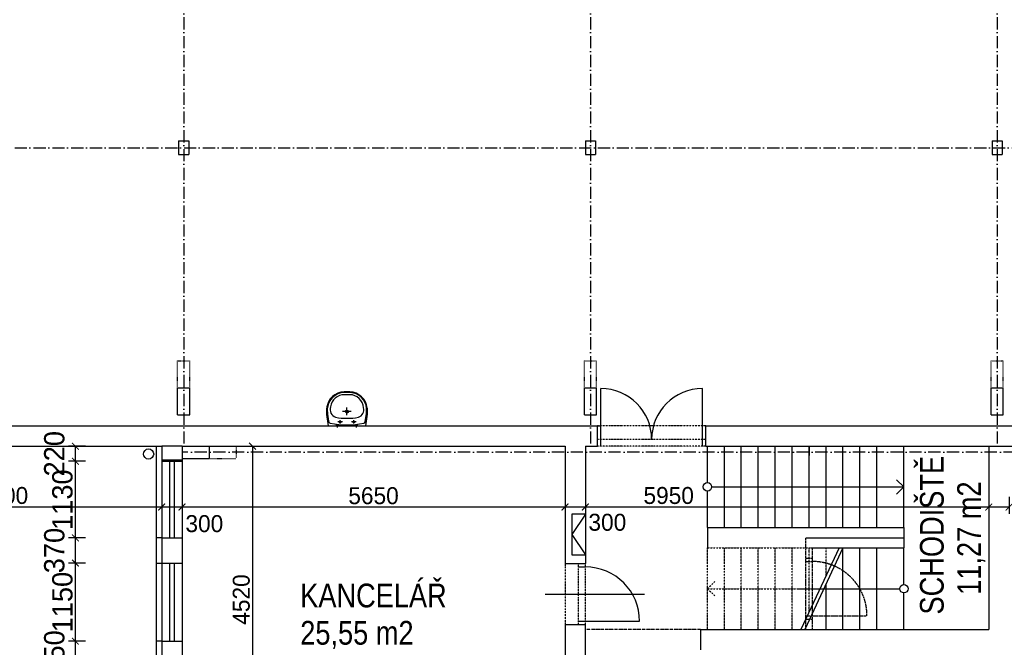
# Model space of a CAD drawing. Header units: millimetres. Extents: x -637441 to -130928, y -380379 to -53767.
# Tile 25 of 193: x -564866 to -550341, y -259332 to -250081. Entities that reach past the tile are written whole.
import ezdxf

# ---------------------------------------------------------------- set-up
doc = ezdxf.new("R2010")
doc.units = ezdxf.units.MM
doc.header["$LTSCALE"] = 10
for name, pattern in [('ACAD_ISO02W100', [15, 12, -3]), ('ACAD_ISO03W100', [30, 12, -18]), ('ACAD_ISO05W100', [34, 24, -3, 0.5, -3, 0.5, -3]), ('ACAD_ISO10W100', [18.5, 12, -3, 0.5, -3]), ('ACAD_ISO12W100', [22, 12, -3, 0.5, -3, 0.5, -3]), ('DASHDOT', [25.4, 12.7, -6.35, 0, -6.35]), ('DASHED', [19.05, 12.7, -6.35])]:
    doc.linetypes.add(name, pattern=pattern)
for name, color, linetype in [('Kóty', 7, 'Continuous'), ('Osy', 1, 'DASHDOT'), ('POPIS', 7, 'Continuous'), ('Schodiště', 7, 'Continuous'), ('SLABĚ', 7, 'Continuous'), ('Výplně otvorů', 7, 'Continuous'), ('ZARIZOVAKY', 7, 'Continuous'), ('ZDIVO', 6, 'Continuous'), ('ŠRAFY', 252, 'Continuous')]:
    doc.layers.add(name, color=color, linetype=linetype)
doc.styles.add('NARROW', font='txt')
doc.styles.add('TGV styl', font='txt')
doc.dimstyles.new('VNITŘEK 1-200', dxfattribs={"dimtxt": 250, "dimasz": 100, "dimexe": 100, "dimexo": 250, "dimgap": 40, "dimtad": 1, "dimdec": 0, "dimzin": 0, "dimdsep": 46, "dimtxsty": 'TGV styl', "dimblk1": 'ARCHTICK', "dimblk2": 'ARCHTICK', "dimsah": 1, "dimcen": 0.09, "dimclrd": 256, "dimclre": 256, "dimclrt": 220, "dimadec": 0, "dimazin": 0, "dimtfac": 1, "dimtdec": 0, "dimtofl": 0, "dimtmove": 2, "dimatfit": 3, "dimldrblk": 'ARCHTICK', "dimfxl": 150, "dimfxlon": 1, "dimtolj": 1, "dimtzin": 0, "dimarcsym": 0})
doc.dimstyles.new('VNĚJŠEK 1-100', dxfattribs={"dimtxt": 300, "dimasz": 100, "dimexe": 100, "dimexo": 250, "dimgap": 40, "dimtad": 1, "dimdec": 0, "dimzin": 0, "dimdsep": 46, "dimtxsty": 'TGV styl', "dimblk1": 'ARCHTICK', "dimblk2": 'ARCHTICK', "dimsah": 1, "dimcen": 0.09, "dimclrd": 256, "dimclre": 256, "dimclrt": 220, "dimadec": 0, "dimazin": 0, "dimtfac": 1, "dimtdec": 0, "dimtofl": 0, "dimtmove": 2, "dimatfit": 3, "dimldrblk": 'ARCHTICK', "dimfxl": 350, "dimfxlon": 1, "dimtolj": 1, "dimtzin": 0, "dimarcsym": 0})

# ---------------------------------------------------------------- blocks, each defined once
blk = doc.blocks.new('UMYVADLO2')
at = {"layer": 'ZARIZOVAKY', "linetype": 'Continuous'}
for p, q in [((-280, 0), (-300, -170)), ((280, 0), (-280, 0)), ((300, -167), (280, 0)), ((-270, -64), (-290, -184)), ((290, -172), (271, -69)), ((-300, -170), (-300, -262)), ((-290, -184), (-290, -257)), ((291, -249), (290, -172)), ((300, -263), (300, -167)), ((-48, -490), (41, -490)), ((-41, -500), (41, -500)), ((-39, -459), (40, -459))]:
    blk.add_line(p, q, dxfattribs=at)
at = {"layer": 'ZARIZOVAKY', "linetype": 'DASHED'}
for p, q in [((-139, 23), (-139, -25)), ((140, 23), (140, -25)), ((-154, 0), (-154, -25)), ((-133, -58), (-67, -58)), ((-126, 0), (-126, -20)), ((-100, -33), (-100, -85)), ((67, -58), (133, -58)), ((100, -33), (100, -85)), ((126, 0), (126, -25)), ((153, 0), (153, -20)), ((-63, -210), (69, -210)), ((0, -159), (0, -269))]:
    blk.add_line(p, q, dxfattribs=at)
for centre in [(-100, -58), (100, -58)]:
    blk.add_circle(centre, 12.9, dxfattribs=at)
at = {"layer": 'ZARIZOVAKY', "linetype": 'Continuous'}
for radius in [20.9, 14.8]:
    blk.add_circle((0, -210), radius, dxfattribs=at)
for centre, radius, start, end in [((-241, -67), 28.9, 101.2032, 173.0758), ((-130, -240), 119, 109.1594, 193.3378), ((0, -1254), 1239, 78.5089, 101.4857), ((0, -994), 883, 78.9273, 101.0727), ((124, -245), 126, 343.4697, 69.0136), ((240, -69), 30.6, 359.1466, 77.6538), ((-33, -232), 268, 186.4734, 268.4084), ((-35, -235), 256, 185.0322, 267.2403), ((-39, -252), 207, 184.2821, 269.9596), ((39, -251), 208, 270.1969, 351.5909), ((35, -234), 256, 271.1941, 356.727), ((33, -232), 269, 271.6143, 353.3167)]:
    blk.add_arc(centre, radius, start, end, dxfattribs=at)
blk = doc.blocks.new('_ArchTick')
at = {"color": 0, "const_width": 0.15}
blk.add_lwpolyline([(-0.5, -0.5), (0.5, 0.5)], dxfattribs=at)
blk = doc.blocks.new('*D241')
at = {"layer": 'DEFPOINTS', "color": 0, "ltscale": 0.35}
for p in [(-565596, -256368), (-562771, -256368), (-562771, -260788)]:
    blk.add_point(p, dxfattribs=at)
at = {"layer": 'Kóty', "lineweight": -2, "ltscale": 0.35}
for p, q in [((-565446, -256368), (-565696, -256368)), ((-565596, -260788), (-565596, -256368)), ((-565446, -260788), (-565696, -260788))]:
    blk.add_line(p, q, dxfattribs=at)
at = {"layer": 'Kóty', "lineweight": -2, "ltscale": 0.35, "xscale": 100, "yscale": 100, "zscale": 100}
for p, rotation in [((-565596, -256368), 90), ((-565596, -260788), 270)]:
    blk.add_blockref('_ArchTick', p, dxfattribs=dict(at, rotation=rotation))
at = {"layer": 'Kóty', "color": 220, "ltscale": 0.35, "insert": (-565761, -258578), "char_height": 250, "attachment_point": 5, "rotation": 90, "style": 'TGV styl'}
blk.add_mtext('\\A1;4420', dxfattribs=at)
blk = doc.blocks.new('*D242')
at = {"layer": 'DEFPOINTS', "color": 0, "ltscale": 0.35}
for p in [(-565596, -256068), (-562446, -256068), (-562771, -256368)]:
    blk.add_point(p, dxfattribs=at)
at = {"layer": 'Kóty', "lineweight": -2, "ltscale": 0.35}
for p, q in [((-565446, -256068), (-565696, -256068)), ((-565596, -256368), (-565596, -256068)), ((-565446, -256368), (-565696, -256368))]:
    blk.add_line(p, q, dxfattribs=at)
at = {"layer": 'Kóty', "lineweight": -2, "ltscale": 0.35, "xscale": 100, "yscale": 100, "zscale": 100}
for p, rotation in [((-565596, -256068), 90), ((-565596, -256368), 270)]:
    blk.add_blockref('_ArchTick', p, dxfattribs=dict(at, rotation=rotation))
at = {"layer": 'Kóty', "color": 220, "ltscale": 0.35, "insert": (-565306, -255751), "char_height": 250, "attachment_point": 5, "rotation": 90, "style": 'TGV styl'}
blk.add_mtext('\\A1;300', dxfattribs=at)
blk = doc.blocks.new('*D245')
at = {"layer": 'DEFPOINTS', "color": 0, "ltscale": 0.35}
for p in [(-565596, -237908), (-562446, -237908), (-562446, -256068)]:
    blk.add_point(p, dxfattribs=at)
at = {"layer": 'Kóty', "lineweight": -2, "ltscale": 0.35}
for p, q in [((-565446, -237908), (-565696, -237908)), ((-565596, -256068), (-565596, -237908)), ((-565446, -256068), (-565696, -256068))]:
    blk.add_line(p, q, dxfattribs=at)
at = {"layer": 'Kóty', "lineweight": -2, "ltscale": 0.35, "xscale": 100, "yscale": 100, "zscale": 100}
for p, rotation in [((-565596, -237908), 90), ((-565596, -256068), 270)]:
    blk.add_blockref('_ArchTick', p, dxfattribs=dict(at, rotation=rotation))
at = {"layer": 'Kóty', "color": 220, "ltscale": 0.35, "insert": (-565761, -246988), "char_height": 250, "attachment_point": 5, "rotation": 90, "style": 'TGV styl'}
blk.add_mtext('\\A1;18160', dxfattribs=at)
blk = doc.blocks.new('*D260')
at = {"layer": 'DEFPOINTS', "color": 0, "ltscale": 0.35}
for p in [(-580071, -256368), (-562771, -256368), (-562771, -265541)]:
    blk.add_point(p, dxfattribs=at)
at = {"layer": 'Kóty', "lineweight": -2, "ltscale": 0.35}
for p, q in [((-580071, -265391), (-580071, -265641)), ((-562771, -265391), (-562771, -265641)), ((-580071, -265541), (-562771, -265541))]:
    blk.add_line(p, q, dxfattribs=at)
at = {"layer": 'Kóty', "lineweight": -2, "ltscale": 0.35, "xscale": 100, "yscale": 100, "zscale": 100, "rotation": 180}
blk.add_blockref('_ArchTick', (-580071, -265541), dxfattribs=at)
at = {"layer": 'Kóty', "lineweight": -2, "ltscale": 0.35, "xscale": 100, "yscale": 100, "zscale": 100}
blk.add_blockref('_ArchTick', (-562771, -265541), dxfattribs=at)
at = {"layer": 'Kóty', "color": 220, "ltscale": 0.35, "insert": (-571421, -265376), "char_height": 250, "attachment_point": 5, "style": 'TGV styl'}
blk.add_mtext('\\A1;17300', dxfattribs=at)
blk = doc.blocks.new('*D261')
at = {"layer": 'DEFPOINTS', "color": 0, "ltscale": 0.35}
for p in [(-562771, -256368), (-562471, -264191), (-562471, -265541)]:
    blk.add_point(p, dxfattribs=at)
at = {"layer": 'Kóty', "lineweight": -2, "ltscale": 0.35}
for p, q in [((-562771, -265391), (-562771, -265641)), ((-562471, -265391), (-562471, -265641)), ((-562771, -265541), (-562471, -265541))]:
    blk.add_line(p, q, dxfattribs=at)
at = {"layer": 'Kóty', "lineweight": -2, "ltscale": 0.35, "xscale": 100, "yscale": 100, "zscale": 100, "rotation": 180}
blk.add_blockref('_ArchTick', (-562771, -265541), dxfattribs=at)
at = {"layer": 'Kóty', "lineweight": -2, "ltscale": 0.35, "xscale": 100, "yscale": 100, "zscale": 100}
blk.add_blockref('_ArchTick', (-562471, -265541), dxfattribs=at)
at = {"layer": 'Kóty', "color": 220, "ltscale": 0.35, "insert": (-562145, -265847), "char_height": 250, "attachment_point": 5, "style": 'TGV styl'}
blk.add_mtext('\\A1;300', dxfattribs=at)
blk = doc.blocks.new('*D276')
at = {"layer": 'DEFPOINTS', "color": 0, "ltscale": 0.35}
for p in [(-569671, -256418), (-562771, -256368), (-562771, -257264)]:
    blk.add_point(p, dxfattribs=at)
at = {"layer": 'Kóty', "lineweight": -2, "ltscale": 0.35}
for p, q in [((-569671, -257114), (-569671, -257364)), ((-562771, -257114), (-562771, -257364)), ((-569671, -257264), (-562771, -257264))]:
    blk.add_line(p, q, dxfattribs=at)
at = {"layer": 'Kóty', "lineweight": -2, "ltscale": 0.35, "xscale": 100, "yscale": 100, "zscale": 100, "rotation": 180}
blk.add_blockref('_ArchTick', (-569671, -257264), dxfattribs=at)
at = {"layer": 'Kóty', "lineweight": -2, "ltscale": 0.35, "xscale": 100, "yscale": 100, "zscale": 100}
blk.add_blockref('_ArchTick', (-562771, -257264), dxfattribs=at)
at = {"layer": 'Kóty', "color": 220, "ltscale": 0.35, "insert": (-565112, -257096), "char_height": 250, "attachment_point": 5, "style": 'TGV styl'}
blk.add_mtext('\\A1;6900', dxfattribs=at)
blk = doc.blocks.new('*D277')
at = {"layer": 'DEFPOINTS', "color": 0, "ltscale": 0.35}
for p in [(-562771, -256368), (-562471, -256548), (-562471, -257264)]:
    blk.add_point(p, dxfattribs=at)
at = {"layer": 'Kóty', "lineweight": -2, "ltscale": 0.35}
for p, q in [((-562771, -257114), (-562771, -257364)), ((-562471, -257114), (-562471, -257364)), ((-562771, -257264), (-562471, -257264))]:
    blk.add_line(p, q, dxfattribs=at)
at = {"layer": 'Kóty', "lineweight": -2, "ltscale": 0.35, "xscale": 100, "yscale": 100, "zscale": 100, "rotation": 180}
blk.add_blockref('_ArchTick', (-562771, -257264), dxfattribs=at)
at = {"layer": 'Kóty', "lineweight": -2, "ltscale": 0.35, "xscale": 100, "yscale": 100, "zscale": 100}
blk.add_blockref('_ArchTick', (-562471, -257264), dxfattribs=at)
at = {"layer": 'Kóty', "color": 220, "ltscale": 0.35, "insert": (-562142, -257511), "char_height": 250, "attachment_point": 5, "style": 'TGV styl'}
blk.add_mtext('\\A1;300', dxfattribs=at)
blk = doc.blocks.new('*D278')
at = {"layer": 'DEFPOINTS', "color": 0, "ltscale": 0.35}
for p in [(-556821, -256368), (-562471, -256548), (-556821, -257264)]:
    blk.add_point(p, dxfattribs=at)
at = {"layer": 'Kóty', "lineweight": -2, "ltscale": 0.35}
for p, q in [((-562471, -257114), (-562471, -257364)), ((-556821, -257114), (-556821, -257364)), ((-562471, -257264), (-556821, -257264))]:
    blk.add_line(p, q, dxfattribs=at)
at = {"layer": 'Kóty', "lineweight": -2, "ltscale": 0.35, "xscale": 100, "yscale": 100, "zscale": 100, "rotation": 180}
blk.add_blockref('_ArchTick', (-562471, -257264), dxfattribs=at)
at = {"layer": 'Kóty', "lineweight": -2, "ltscale": 0.35, "xscale": 100, "yscale": 100, "zscale": 100}
blk.add_blockref('_ArchTick', (-556821, -257264), dxfattribs=at)
at = {"layer": 'Kóty', "color": 220, "ltscale": 0.35, "insert": (-559646, -257099), "char_height": 250, "attachment_point": 5, "style": 'TGV styl'}
blk.add_mtext('\\A1;5650', dxfattribs=at)
blk = doc.blocks.new('*D279')
at = {"layer": 'DEFPOINTS', "color": 0, "ltscale": 0.35}
for p in [(-556821, -256368), (-556521, -256368), (-556521, -257264)]:
    blk.add_point(p, dxfattribs=at)
at = {"layer": 'Kóty', "lineweight": -2, "ltscale": 0.35}
for p, q in [((-556821, -257114), (-556821, -257364)), ((-556521, -257114), (-556521, -257364)), ((-556821, -257264), (-556521, -257264))]:
    blk.add_line(p, q, dxfattribs=at)
at = {"layer": 'Kóty', "lineweight": -2, "ltscale": 0.35, "xscale": 100, "yscale": 100, "zscale": 100, "rotation": 180}
blk.add_blockref('_ArchTick', (-556821, -257264), dxfattribs=at)
at = {"layer": 'Kóty', "lineweight": -2, "ltscale": 0.35, "xscale": 100, "yscale": 100, "zscale": 100}
blk.add_blockref('_ArchTick', (-556521, -257264), dxfattribs=at)
at = {"layer": 'Kóty', "color": 220, "ltscale": 0.35, "insert": (-556197, -257491), "char_height": 250, "attachment_point": 5, "style": 'TGV styl'}
blk.add_mtext('\\A1;300', dxfattribs=at)
blk = doc.blocks.new('*D280')
at = {"layer": 'DEFPOINTS', "color": 0, "ltscale": 0.35}
for p in [(-556521, -256368), (-550571, -256368), (-550571, -257264)]:
    blk.add_point(p, dxfattribs=at)
at = {"layer": 'Kóty', "lineweight": -2, "ltscale": 0.35}
for p, q in [((-556521, -257114), (-556521, -257364)), ((-550571, -257114), (-550571, -257364)), ((-556521, -257264), (-550571, -257264))]:
    blk.add_line(p, q, dxfattribs=at)
at = {"layer": 'Kóty', "lineweight": -2, "ltscale": 0.35, "xscale": 100, "yscale": 100, "zscale": 100, "rotation": 180}
blk.add_blockref('_ArchTick', (-556521, -257264), dxfattribs=at)
at = {"layer": 'Kóty', "lineweight": -2, "ltscale": 0.35, "xscale": 100, "yscale": 100, "zscale": 100}
blk.add_blockref('_ArchTick', (-550571, -257264), dxfattribs=at)
at = {"layer": 'Kóty', "color": 220, "ltscale": 0.35, "insert": (-555292, -257096), "char_height": 250, "attachment_point": 5, "style": 'TGV styl'}
blk.add_mtext('\\A1;5950', dxfattribs=at)
blk = doc.blocks.new('*D281')
at = {"layer": 'DEFPOINTS', "color": 0, "ltscale": 0.35}
for p in [(-550571, -256368), (-550271, -256368), (-550271, -257264)]:
    blk.add_point(p, dxfattribs=at)
at = {"layer": 'Kóty', "lineweight": -2, "ltscale": 0.35}
for p, q in [((-550571, -257114), (-550571, -257364)), ((-550271, -257114), (-550271, -257364)), ((-550571, -257264), (-550271, -257264))]:
    blk.add_line(p, q, dxfattribs=at)
at = {"layer": 'Kóty', "lineweight": -2, "ltscale": 0.35, "xscale": 100, "yscale": 100, "zscale": 100, "rotation": 180}
blk.add_blockref('_ArchTick', (-550571, -257264), dxfattribs=at)
at = {"layer": 'Kóty', "lineweight": -2, "ltscale": 0.35, "xscale": 100, "yscale": 100, "zscale": 100}
blk.add_blockref('_ArchTick', (-550271, -257264), dxfattribs=at)
at = {"layer": 'Kóty', "color": 220, "ltscale": 0.35, "insert": (-549951, -257466), "char_height": 250, "attachment_point": 5, "style": 'TGV styl'}
blk.add_mtext('\\A1;300', dxfattribs=at)
blk = doc.blocks.new('*D283')
at = {"layer": 'DEFPOINTS', "color": 0, "ltscale": 0.35}
for p in [(-562471, -256368), (-562471, -260888), (-561431, -260888)]:
    blk.add_point(p, dxfattribs=at)
at = {"layer": 'Kóty', "lineweight": -2, "ltscale": 0.35}
for p, q in [((-561581, -256368), (-561331, -256368)), ((-561431, -256368), (-561431, -260888)), ((-561581, -260888), (-561331, -260888))]:
    blk.add_line(p, q, dxfattribs=at)
at = {"layer": 'Kóty', "lineweight": -2, "ltscale": 0.35, "xscale": 100, "yscale": 100, "zscale": 100}
for p, rotation in [((-561431, -256368), 90), ((-561431, -260888), 270)]:
    blk.add_blockref('_ArchTick', p, dxfattribs=dict(at, rotation=rotation))
at = {"layer": 'Kóty', "color": 220, "ltscale": 0.35, "insert": (-561596, -258628), "char_height": 250, "attachment_point": 5, "rotation": 90, "style": 'TGV styl'}
blk.add_mtext('\\A1;4520', dxfattribs=at)
blk = doc.blocks.new('*D535')
at = {"layer": 'DEFPOINTS', "color": 0, "ltscale": 0.35}
for p in [(-564044, -259241), (-562771, -259241), (-562771, -259591)]:
    blk.add_point(p, dxfattribs=at)
at = {"layer": 'Kóty', "lineweight": -2, "ltscale": 0.35}
for p, q in [((-563894, -259241), (-564144, -259241)), ((-564044, -259591), (-564044, -259241)), ((-563894, -259591), (-564144, -259591))]:
    blk.add_line(p, q, dxfattribs=at)
at = {"layer": 'Kóty', "lineweight": -2, "ltscale": 0.35, "xscale": 100, "yscale": 100, "zscale": 100}
for p, rotation in [((-564044, -259241), 90), ((-564044, -259591), 270)]:
    blk.add_blockref('_ArchTick', p, dxfattribs=dict(at, rotation=rotation))
at = {"layer": 'Kóty', "color": 220, "ltscale": 0.35, "insert": (-564354, -259416), "char_height": 300, "attachment_point": 5, "rotation": 90, "style": 'TGV styl'}
blk.add_mtext('\\A1;350', dxfattribs=at)
blk = doc.blocks.new('*D536')
at = {"layer": 'DEFPOINTS', "color": 0, "ltscale": 0.35}
for p in [(-564044, -258091), (-562771, -258091), (-562771, -259241)]:
    blk.add_point(p, dxfattribs=at)
at = {"layer": 'Kóty', "lineweight": -2, "ltscale": 0.35}
for p, q in [((-563894, -258091), (-564144, -258091)), ((-564044, -259241), (-564044, -258091)), ((-563894, -259241), (-564144, -259241))]:
    blk.add_line(p, q, dxfattribs=at)
at = {"layer": 'Kóty', "lineweight": -2, "ltscale": 0.35, "xscale": 100, "yscale": 100, "zscale": 100}
for p, rotation in [((-564044, -258091), 90), ((-564044, -259241), 270)]:
    blk.add_blockref('_ArchTick', p, dxfattribs=dict(at, rotation=rotation))
at = {"layer": 'Kóty', "color": 220, "ltscale": 0.35, "insert": (-564234, -258666), "char_height": 300, "attachment_point": 5, "rotation": 90, "style": 'TGV styl'}
blk.add_mtext('\\A1;1150', dxfattribs=at)
blk = doc.blocks.new('*D537')
at = {"layer": 'DEFPOINTS', "color": 0, "ltscale": 0.35}
for p in [(-564044, -257721), (-562771, -257721), (-562771, -258091)]:
    blk.add_point(p, dxfattribs=at)
at = {"layer": 'Kóty', "lineweight": -2, "ltscale": 0.35}
for p, q in [((-563894, -257721), (-564144, -257721)), ((-564044, -258091), (-564044, -257721)), ((-563894, -258091), (-564144, -258091))]:
    blk.add_line(p, q, dxfattribs=at)
at = {"layer": 'Kóty', "lineweight": -2, "ltscale": 0.35, "xscale": 100, "yscale": 100, "zscale": 100}
for p, rotation in [((-564044, -257721), 90), ((-564044, -258091), 270)]:
    blk.add_blockref('_ArchTick', p, dxfattribs=dict(at, rotation=rotation))
at = {"layer": 'Kóty', "color": 220, "ltscale": 0.35, "insert": (-564354, -257906), "char_height": 300, "attachment_point": 5, "rotation": 90, "style": 'TGV styl'}
blk.add_mtext('\\A1;370', dxfattribs=at)
blk = doc.blocks.new('*D538')
at = {"layer": 'DEFPOINTS', "color": 0, "ltscale": 0.35}
for p in [(-564044, -256591), (-562771, -256591), (-562771, -257721)]:
    blk.add_point(p, dxfattribs=at)
at = {"layer": 'Kóty', "lineweight": -2, "ltscale": 0.35}
for p, q in [((-563894, -256591), (-564144, -256591)), ((-564044, -257721), (-564044, -256591)), ((-563894, -257721), (-564144, -257721))]:
    blk.add_line(p, q, dxfattribs=at)
at = {"layer": 'Kóty', "lineweight": -2, "ltscale": 0.35, "xscale": 100, "yscale": 100, "zscale": 100}
for p, rotation in [((-564044, -256591), 90), ((-564044, -257721), 270)]:
    blk.add_blockref('_ArchTick', p, dxfattribs=dict(at, rotation=rotation))
at = {"layer": 'Kóty', "color": 220, "ltscale": 0.35, "insert": (-564234, -257156), "char_height": 300, "attachment_point": 5, "rotation": 90, "style": 'TGV styl'}
blk.add_mtext('\\A1;1130', dxfattribs=at)
blk = doc.blocks.new('*D539')
at = {"layer": 'DEFPOINTS', "color": 0, "ltscale": 0.35}
for p in [(-564044, -256368), (-562771, -256368), (-562771, -256591)]:
    blk.add_point(p, dxfattribs=at)
at = {"layer": 'Kóty', "lineweight": -2, "ltscale": 0.35}
for p, q in [((-563894, -256368), (-564144, -256368)), ((-564044, -256591), (-564044, -256368)), ((-563894, -256591), (-564144, -256591))]:
    blk.add_line(p, q, dxfattribs=at)
at = {"layer": 'Kóty', "lineweight": -2, "ltscale": 0.35, "xscale": 100, "yscale": 100, "zscale": 100}
for p, rotation in [((-564044, -256368), 90), ((-564044, -256591), 270)]:
    blk.add_blockref('_ArchTick', p, dxfattribs=dict(at, rotation=rotation))
at = {"layer": 'Kóty', "color": 220, "ltscale": 0.35, "insert": (-564354, -256479), "char_height": 300, "attachment_point": 5, "rotation": 90, "style": 'TGV styl'}
blk.add_mtext('\\A1;220', dxfattribs=at)

msp = doc.modelspace()

# ---------------------------------------------------------------- linework, layer by layer
at = {"layer": 'Kóty', "color": 7, "linetype": 'ACAD_ISO02W100', "ltscale": 0.25}
msp.add_line((-553378.48, -258467.964), (-552271.228, -258467.964), dxfattribs=at)
at = {"layer": 'Kóty'}
msp.add_line((-557114.04, -258547.964), (-555648.564, -258547.964), dxfattribs=at)
at = {"layer": 'Osy', "linetype": 'ACAD_ISO10W100', "ltscale": 1.5}
for p, q in [((-562446.228, -226457.964), (-562446.228, -256367.964)), ((-556446.228, -226457.964), (-556446.228, -256367.964)), ((-550446.228, -226457.964), (-550446.228, -256367.964)), ((-604621.228, -251967.964), (-544271.228, -251967.964)), ((-544347.102, -256457.964), (-562471.228, -256457.964))]:
    msp.add_line(p, q, dxfattribs=at)
at = {"layer": 'Schodiště', "color": 7, "lineweight": -3}
for p, q in [((-554721.228, -256905.367), (-554721.228, -256367.964)), ((-554721.228, -256905.367), (-554721.228, -256367.964)), ((-554471.228, -257567.964), (-554471.228, -256367.964)), ((-554221.228, -257567.964), (-554221.228, -256367.964)), ((-553971.228, -257567.964), (-553971.228, -256367.964)), ((-553721.228, -257567.964), (-553721.228, -256367.964)), ((-553471.228, -257567.964), (-553471.228, -256367.964)), ((-553221.228, -257567.964), (-553221.228, -256367.964)), ((-552971.228, -257567.964), (-552971.228, -256367.964)), ((-552721.228, -257567.964), (-552721.228, -256367.964)), ((-552471.228, -257567.964), (-552471.228, -256367.964)), ((-552221.228, -257567.964), (-552221.228, -256367.964)), ((-551821.228, -257567.964), (-551821.228, -256367.964)), ((-551821.228, -256967.964), (-551933.102, -256862.705)), ((-554721.228, -257567.964), (-554721.228, -257030.561)), ((-554721.228, -257567.964), (-554721.228, -257030.561)), ((-554658.631, -256967.964), (-551821.228, -256967.964)), ((-551821.228, -256967.964), (-551933.102, -257073.222)), ((-554721.228, -257567.964), (-551821.228, -257567.964)), ((-554721.228, -257567.964), (-554721.228, -257867.964)), ((-551821.228, -257567.964), (-551821.228, -257867.964)), ((-552721.228, -257867.964), (-551821.228, -257867.964)), ((-552721.228, -259067.964), (-552721.228, -257867.964)), ((-552471.228, -259067.964), (-552471.228, -257867.964)), ((-552221.228, -259067.964), (-552221.228, -257867.964)), ((-551821.228, -258405.367), (-551821.228, -257867.964)), ((-553003.579, -258467.964), (-551883.825, -258467.964)), ((-552971.228, -259067.964), (-552971.228, -258399.218)), ((-551821.228, -259067.964), (-551821.228, -258530.561))]:
    msp.add_line(p, q, dxfattribs=at)
at = {"layer": 'Schodiště', "color": 2, "lineweight": -3}
msp.add_line((-553221.228, -256367.964), (-553221.228, -256505.455), dxfattribs=at)
at = {"layer": 'Schodiště', "color": 7, "linetype": 'ACAD_ISO12W100', "ltscale": 0.2}
for p, q in [((-554721.228, -257867.964), (-552776.488, -257867.964)), ((-554721.228, -259067.964), (-554721.228, -257867.964)), ((-554721.228, -259067.964), (-554721.228, -257867.964)), ((-554471.228, -259067.964), (-554471.228, -257867.964)), ((-554221.228, -259067.964), (-554221.228, -257867.964)), ((-553971.228, -259067.964), (-553971.228, -257867.964)), ((-553721.228, -259067.964), (-553721.228, -257867.964)), ((-553471.228, -259067.964), (-553471.228, -257867.964)), ((-553221.228, -258813.045), (-553221.228, -257867.964)), ((-552971.228, -258281.79), (-552971.228, -257867.964)), ((-554721.228, -258467.964), (-554609.353, -258362.705)), ((-554721.228, -258467.964), (-553058.838, -258467.964)), ((-554721.228, -258467.964), (-554609.353, -258573.222))]:
    msp.add_line(p, q, dxfattribs=at)
at = {"layer": 'Schodiště', "color": 7}
for p, q in [((-552776.488, -257867.964), (-553341.189, -259067.964)), ((-552721.228, -257867.964), (-553285.929, -259067.964))]:
    msp.add_line(p, q, dxfattribs=at)
at = {"layer": 'Schodiště', "color": 7, "lineweight": -3}
for centre in [(-554721.228, -256967.964), (-551821.228, -258467.964)]:
    msp.add_circle(centre, 62.597, dxfattribs=at)
at = {"layer": 'SLABĚ'}
for p, q in [((-562521.228, -251867.964), (-562371.228, -251867.964)), ((-562521.228, -251867.964), (-562521.228, -252067.964)), ((-562371.228, -251867.964), (-562371.228, -252067.964)), ((-556521.228, -251867.964), (-556371.228, -251867.964)), ((-556521.228, -251867.964), (-556521.228, -252067.964)), ((-556371.228, -251867.964), (-556371.228, -252067.964)), ((-550521.228, -251867.964), (-550371.228, -251867.964)), ((-550521.228, -251867.964), (-550521.228, -252067.964)), ((-550371.228, -251867.964), (-550371.228, -252067.964)), ((-562521.228, -252067.964), (-562371.228, -252067.964)), ((-556521.228, -252067.964), (-556371.228, -252067.964)), ((-550521.228, -252067.964), (-550371.228, -252067.964)), ((-562536.228, -255507.964), (-562356.228, -255507.964)), ((-562536.228, -255907.964), (-562536.228, -255507.964)), ((-562536.228, -255507.964), (-562356.228, -255507.964)), ((-562536.228, -255907.964), (-562536.228, -255507.964)), ((-562536.228, -255507.964), (-562356.228, -255507.964)), ((-562536.228, -255907.964), (-562536.228, -255507.964)), ((-562356.228, -255907.964), (-562356.228, -255507.964)), ((-562356.228, -255907.964), (-562356.228, -255507.964)), ((-562356.228, -255907.964), (-562356.228, -255507.964)), ((-556536.228, -255907.964), (-556536.228, -255507.964)), ((-556536.228, -255507.964), (-556356.228, -255507.964)), ((-556536.228, -255507.964), (-556356.228, -255507.964)), ((-556536.228, -255907.964), (-556536.228, -255507.964)), ((-556536.228, -255907.964), (-556536.228, -255507.964)), ((-556536.228, -255507.964), (-556356.228, -255507.964)), ((-556356.228, -255907.964), (-556356.228, -255507.964)), ((-556356.228, -255907.964), (-556356.228, -255507.964)), ((-556356.228, -255907.964), (-556356.228, -255507.964)), ((-550536.228, -255507.964), (-550356.228, -255507.964)), ((-550536.228, -255907.964), (-550536.228, -255507.964)), ((-550536.228, -255507.964), (-550356.228, -255507.964)), ((-550536.228, -255907.964), (-550536.228, -255507.964)), ((-550536.228, -255507.964), (-550356.228, -255507.964)), ((-550536.228, -255907.964), (-550536.228, -255507.964)), ((-550356.228, -255907.964), (-550356.228, -255507.964)), ((-550356.228, -255907.964), (-550356.228, -255507.964)), ((-550356.228, -255907.964), (-550356.228, -255507.964)), ((-562536.228, -255907.964), (-562356.228, -255907.964)), ((-562536.228, -255907.964), (-562356.228, -255907.964)), ((-562536.228, -255907.964), (-562356.228, -255907.964)), ((-556536.228, -255907.964), (-556356.228, -255907.964)), ((-556536.228, -255907.964), (-556356.228, -255907.964)), ((-556536.228, -255907.964), (-556356.228, -255907.964)), ((-550536.228, -255907.964), (-550356.228, -255907.964)), ((-550536.228, -255907.964), (-550356.228, -255907.964)), ((-550536.228, -255907.964), (-550356.228, -255907.964)), ((-562851.228, -256367.964), (-562851.228, -260710.833)), ((-562071.228, -256367.964), (-562071.228, -256547.964)), ((-562771.228, -256570.833), (-562771.228, -257720.833)), ((-562471.228, -256547.964), (-562071.228, -256547.964)), ((-562471.228, -256547.964), (-562071.228, -256547.964)), ((-562471.228, -256570.833), (-562471.228, -257720.833)), ((-556521.228, -257367.964), (-556721.228, -257367.964)), ((-556521.228, -257367.964), (-556721.228, -257667.964)), ((-556721.228, -257367.964), (-556721.228, -257967.964)), ((-562771.228, -257720.833), (-562851.228, -257720.833)), ((-556721.228, -257667.964), (-556521.228, -257967.964)), ((-562851.228, -258090.833), (-562771.228, -258090.833)), ((-562771.228, -258090.833), (-562771.228, -259240.833)), ((-562471.228, -258090.833), (-562471.228, -259240.833)), ((-556721.228, -257967.964), (-556521.228, -257967.964)), ((-562771.228, -259240.833), (-562851.228, -259240.833))]:
    msp.add_line(p, q, dxfattribs=at)
at = {"layer": 'SLABĚ', "linetype": 'ACAD_ISO03W100', "ltscale": 0.05}
for p, q in [((-562536.228, -255107.964), (-562356.228, -255107.964)), ((-562536.228, -255507.964), (-562536.228, -255107.964)), ((-562536.228, -255507.964), (-562536.228, -255107.964)), ((-562536.228, -255107.964), (-562356.228, -255107.964)), ((-562536.228, -255107.964), (-562356.228, -255107.964)), ((-562536.228, -255507.964), (-562536.228, -255107.964)), ((-562356.228, -255507.964), (-562356.228, -255107.964)), ((-562356.228, -255507.964), (-562356.228, -255107.964)), ((-562356.228, -255507.964), (-562356.228, -255107.964)), ((-556536.228, -255107.964), (-556356.228, -255107.964)), ((-556536.228, -255507.964), (-556536.228, -255107.964)), ((-556536.228, -255507.964), (-556536.228, -255107.964)), ((-556536.228, -255107.964), (-556356.228, -255107.964)), ((-556536.228, -255107.964), (-556356.228, -255107.964)), ((-556536.228, -255507.964), (-556536.228, -255107.964)), ((-556356.228, -255507.964), (-556356.228, -255107.964)), ((-556356.228, -255507.964), (-556356.228, -255107.964)), ((-556356.228, -255507.964), (-556356.228, -255107.964)), ((-550536.228, -255107.964), (-550356.228, -255107.964)), ((-550536.228, -255507.964), (-550536.228, -255107.964)), ((-550536.228, -255507.964), (-550536.228, -255107.964)), ((-550536.228, -255107.964), (-550356.228, -255107.964)), ((-550536.228, -255107.964), (-550356.228, -255107.964)), ((-550536.228, -255507.964), (-550536.228, -255107.964)), ((-550356.228, -255507.964), (-550356.228, -255107.964)), ((-550356.228, -255507.964), (-550356.228, -255107.964)), ((-550356.228, -255507.964), (-550356.228, -255107.964)), ((-561671.228, -256367.964), (-561671.228, -256547.964)), ((-561671.228, -256367.964), (-561671.228, -256547.964)), ((-562071.228, -256547.964), (-561671.228, -256547.964)), ((-562071.228, -256547.964), (-561671.228, -256547.964))]:
    msp.add_line(p, q, dxfattribs=at)
at = {"layer": 'SLABĚ', "linetype": 'ACAD_ISO12W100', "ltscale": 0.2}
for p, q in [((-554743.273, -256067.964), (-556343.273, -256067.964)), ((-556821.228, -258097.964), (-556821.228, -258997.964))]:
    msp.add_line(p, q, dxfattribs=at)
at = {"layer": 'SLABĚ', "color": 7, "lineweight": -3}
for p, q in [((-553271.228, -257717.964), (-551821.228, -257717.964)), ((-553171.228, -257867.964), (-551821.228, -257867.964))]:
    msp.add_line(p, q, dxfattribs=at)
at = {"layer": 'SLABĚ', "color": 7, "linetype": 'ACAD_ISO02W100', "ltscale": 0.25}
for p, q in [((-553271.228, -258017.964), (-553271.228, -257717.964)), ((-553171.228, -258017.964), (-553171.228, -257867.964)), ((-553271.228, -258017.964), (-553171.228, -258017.964))]:
    msp.add_line(p, q, dxfattribs=at)
at = {"layer": 'SLABĚ', "linetype": 'ACAD_ISO02W100', "ltscale": 0.25}
for p, q in [((-553271.228, -259067.964), (-553271.228, -258917.964)), ((-553271.228, -258917.964), (-553171.228, -258917.964)), ((-553171.228, -259067.964), (-553171.228, -258917.964))]:
    msp.add_line(p, q, dxfattribs=at)
at = {"layer": 'SLABĚ', "linetype": 'ACAD_ISO05W100', "ltscale": 0.2}
msp.add_line((-554821.228, -259067.964), (-556521.228, -259067.964), dxfattribs=at)
at = {"layer": 'SLABĚ'}
msp.add_circle((-562963.514, -256482.985), 75, dxfattribs=at)
at = {"layer": 'Výplně otvorů'}
for p, q in [((-556293.273, -256367.964), (-556293.273, -255517.964)), ((-554793.273, -256367.964), (-554793.273, -255517.964)), ((-562657.707, -256570.833), (-562657.707, -257720.833)), ((-562587.074, -256570.833), (-562587.074, -257720.833)), ((-562657.707, -258090.833), (-562657.707, -259240.833)), ((-562587.074, -258090.833), (-562587.074, -259240.833)), ((-556621.228, -258147.964), (-556521.228, -258147.964)), ((-556621.228, -258947.964), (-555721.228, -258947.964))]:
    msp.add_line(p, q, dxfattribs=at)
at = {"layer": 'Výplně otvorů', "linetype": 'ACAD_ISO12W100', "lineweight": -3, "ltscale": 0.2}
for p, q in [((-554743.273, -256267.964), (-556343.273, -256267.964)), ((-554743.273, -256367.964), (-556343.273, -256367.964))]:
    msp.add_line(p, q, dxfattribs=at)
at = {"layer": 'Výplně otvorů', "color": 7, "linetype": 'ACAD_ISO02W100', "ltscale": 0.25}
for p, q in [((-553271.228, -258919.296), (-553271.228, -258017.964)), ((-553271.228, -258067.964), (-553171.228, -258067.964)), ((-553171.228, -258917.964), (-553171.228, -258017.964))]:
    msp.add_line(p, q, dxfattribs=at)
at = {"layer": 'Výplně otvorů', "linetype": 'ACAD_ISO12W100', "lineweight": -3, "ltscale": 0.175}
for p, q in [((-556621.228, -258997.964), (-556621.228, -258097.964)), ((-556521.228, -258997.964), (-556521.228, -258097.964))]:
    msp.add_line(p, q, dxfattribs=at)
at = {"layer": 'Výplně otvorů', "linetype": 'ACAD_ISO02W100', "ltscale": 0.25}
msp.add_line((-553271.228, -258867.964), (-552366.851, -258867.964), dxfattribs=at)
at = {"layer": 'Výplně otvorů'}
for centre, radius, start, end in [((-556293.273, -256267.964), 750, 0, 90), ((-554793.273, -256267.964), 750, 90, 180), ((-556521.228, -258947.964), 800, 0, 90)]:
    msp.add_arc(centre, radius, start, end, dxfattribs=at)
at = {"layer": 'Výplně otvorů', "color": 7, "linetype": 'ACAD_ISO02W100', "ltscale": 0.25}
msp.add_arc((-553166.851, -258867.964), 800, 0, 90.3134647, dxfattribs=at)
at = {"layer": 'ZDIVO'}
for p, q in [((-570443.682, -256067.964), (-559037.463, -256067.964)), ((-563361.763, -256067.964), (-559037.463, -256067.964)), ((-559037.463, -256067.964), (-556293.273, -256067.964)), ((-559037.463, -256067.964), (-556343.273, -256067.964)), ((-556343.273, -256367.964), (-556343.273, -256067.964)), ((-554743.273, -256067.964), (-548530.204, -256067.964)), ((-554743.273, -256367.964), (-554743.273, -256067.964)), ((-570443.682, -256367.964), (-562771.228, -256367.964)), ((-563361.763, -256367.964), (-562771.228, -256367.964)), ((-563361.763, -256367.964), (-562771.228, -256367.964)), ((-562771.228, -256367.964), (-562771.228, -256570.833)), ((-562771.228, -256367.964), (-562771.228, -256590.833)), ((-562471.228, -256367.964), (-557537.463, -256367.964)), ((-562471.228, -256367.964), (-557537.463, -256367.964)), ((-562471.228, -256367.964), (-562471.228, -256570.833)), ((-562471.228, -256367.964), (-562471.228, -256547.964)), ((-562471.228, -256367.964), (-562071.228, -256367.964)), ((-562471.228, -256367.964), (-562471.228, -256590.833)), ((-562471.228, -256367.964), (-562471.228, -256547.964)), ((-562471.228, -256367.964), (-562071.228, -256367.964)), ((-562071.228, -256367.964), (-562071.228, -256547.964)), ((-562071.228, -256367.964), (-561671.228, -256367.964)), ((-562071.228, -256367.964), (-561671.228, -256367.964)), ((-557537.463, -256367.964), (-556821.228, -256367.964)), ((-557537.463, -256367.964), (-556821.228, -256367.964)), ((-556821.228, -256367.964), (-556821.228, -258097.964)), ((-556521.228, -256367.964), (-556343.273, -256367.964)), ((-556521.228, -256367.964), (-556521.228, -258097.964)), ((-556521.228, -256367.964), (-556343.273, -256367.964)), ((-554743.273, -256367.964), (-548530.204, -256367.964)), ((-554743.273, -256367.964), (-548530.204, -256367.964)), ((-550571.228, -256367.964), (-550571.228, -259067.964)), ((-562771.228, -256570.833), (-562471.228, -256570.833)), ((-562771.228, -256590.833), (-562471.228, -256590.833)), ((-562771.228, -257720.833), (-562471.228, -257720.833)), ((-562771.228, -257720.833), (-562771.228, -258090.833)), ((-562471.228, -257720.833), (-562471.228, -258090.833)), ((-562771.228, -258090.833), (-562471.228, -258090.833)), ((-556821.228, -258097.964), (-556521.228, -258097.964)), ((-556821.228, -258997.964), (-556821.228, -260887.833)), ((-556821.228, -258997.964), (-556521.228, -258997.964)), ((-556521.228, -261090.833), (-556521.228, -258997.964)), ((-554821.228, -259067.964), (-550571.228, -259067.964)), ((-554821.228, -259067.964), (-554821.228, -259367.964)), ((-562771.228, -259240.833), (-562471.228, -259240.833)), ((-562771.228, -259240.833), (-562771.228, -259590.833)), ((-562471.228, -259240.833), (-562471.228, -259590.833))]:
    msp.add_line(p, q, dxfattribs=at)
at = {"layer": 'ŠRAFY'}
msp.add_line((-562471.228, -256367.964), (-562771.228, -256367.964), dxfattribs=at)

# ---------------------------------------------------------------- block references
at = {"layer": 'POPIS', "rotation": 180}
msp.add_blockref('UMYVADLO2', (-560037.46, -256067.964), dxfattribs=at)

# ---------------------------------------------------------------- texts
at = {"layer": 'POPIS', "style": 'NARROW'}
for s, p in [('SCHODIŠTĚ', (-551235.606, -258848.836)), ('11,27 m2', (-550685.606, -258559.149))]:
    msp.add_text(s, height=350, rotation=90, dxfattribs=at).set_placement(p)
for s, p in [('KANCELÁŘ', (-560727.21, -258743.461)), ('25,55 m2', (-560727.21, -259293.461))]:
    msp.add_text(s, height=350, dxfattribs=at).set_placement(p)

# ---------------------------------------------------------------- dimensions: what is measured, and where the dimension line sits
at = {"layer": 'Kóty', "ltscale": 0.35}
for base, p1, p2, picture, middle in [((-565595.853, -237907.964), (-562446.228, -256067.964), (-562446.228, -237907.964), '*D245', (-565760.853, -246987.964)), ((-565595.853, -256367.964), (-562771.228, -260787.833), (-562771.228, -256367.964), '*D241', (-565760.853, -258577.898)), ((-561430.874, -260887.833), (-562471.228, -256367.964), (-562471.228, -260887.833), '*D283', (-561595.874, -258627.898))]:
    dim = msp.add_linear_dim(base=base, p1=p1, p2=p2, angle=90, dimstyle='VNITŘEK 1-200', dxfattribs=at)
    dim.commit()
    dim.dimension.update_dxf_attribs({"geometry": picture, "text_midpoint": middle})
dim = msp.add_linear_dim(base=(-565595.853, -256067.964), p1=(-562771.228, -256367.964), p2=(-562446.228, -256067.964), angle=90, dimstyle='VNITŘEK 1-200', dxfattribs=at)
dim.commit()
dim.dimension.update_dxf_attribs({"geometry": '*D242', "text_midpoint": (-565306.018, -255751.196), "dimtype": 160})
dim = msp.add_linear_dim(base=(-564043.807, -256367.964), p1=(-562771.228, -256590.833), p2=(-562771.228, -256367.964), angle=90, text='220', dimstyle='VNĚJŠEK 1-100', override={"dimfxl": 150}, dxfattribs=at)
dim.commit()
dim.dimension.update_dxf_attribs({"geometry": '*D539', "text_midpoint": (-564353.807, -256479.398)})
for base, p1, p2, picture, middle in [((-562771.228, -265540.833), (-580071.228, -256367.964), (-562771.228, -256367.964), '*D260', (-571421.228, -265375.833)), ((-556821.228, -257263.949), (-562471.228, -256547.964), (-556821.228, -256367.964), '*D278', (-559646.228, -257098.949))]:
    dim = msp.add_linear_dim(base=base, p1=p1, p2=p2, dimstyle='VNITŘEK 1-200', dxfattribs=at)
    dim.commit()
    dim.dimension.update_dxf_attribs({"geometry": picture, "text_midpoint": middle})
at = {"layer": 'Kóty', "color": 7, "ltscale": 0.35}
for base, p1, p2, picture, middle in [((-562771.228, -257263.949), (-569671.228, -256417.964), (-562771.228, -256367.964), '*D276', (-565112.117, -257096.306)), ((-550571.228, -257263.949), (-556521.228, -256367.964), (-550571.228, -256367.964), '*D280', (-555292.267, -257096.306))]:
    dim = msp.add_linear_dim(base=base, p1=p1, p2=p2, dimstyle='VNITŘEK 1-200', dxfattribs=at)
    dim.commit()
    dim.dimension.update_dxf_attribs({"geometry": picture, "text_midpoint": middle, "dimtype": 160})
at = {"layer": 'Kóty', "ltscale": 0.35}
for base, p1, p2, picture, middle in [((-562471.228, -265540.833), (-562771.228, -256367.964), (-562471.228, -264190.833), '*D261', (-562145.155, -265846.529)), ((-562471.228, -257263.949), (-562771.228, -256367.964), (-562471.228, -256547.964), '*D277', (-562142.141, -257510.597)), ((-556521.228, -257263.949), (-556821.228, -256367.964), (-556521.228, -256367.964), '*D279', (-556196.853, -257490.629)), ((-550271.228, -257263.949), (-550571.228, -256367.964), (-550271.228, -256367.964), '*D281', (-549951.484, -257465.928))]:
    dim = msp.add_linear_dim(base=base, p1=p1, p2=p2, dimstyle='VNITŘEK 1-200', dxfattribs=at)
    dim.commit()
    dim.dimension.update_dxf_attribs({"geometry": picture, "text_midpoint": middle, "dimtype": 160})
for base, p1, p2, picture, middle in [((-564043.807, -256590.833), (-562771.228, -257720.833), (-562771.228, -256590.833), '*D538', (-564233.807, -257155.833)), ((-564043.807, -257720.833), (-562771.228, -258090.833), (-562771.228, -257720.833), '*D537', (-564353.807, -257905.833)), ((-564043.807, -258090.833), (-562771.228, -259240.833), (-562771.228, -258090.833), '*D536', (-564233.807, -258665.833)), ((-564043.807, -259240.833), (-562771.228, -259590.833), (-562771.228, -259240.833), '*D535', (-564353.807, -259415.833))]:
    dim = msp.add_linear_dim(base=base, p1=p1, p2=p2, angle=90, dimstyle='VNĚJŠEK 1-100', override={"dimfxl": 150}, dxfattribs=at)
    dim.commit()
    dim.dimension.update_dxf_attribs({"geometry": picture, "text_midpoint": middle})

doc.saveas('drawing.dxf')
